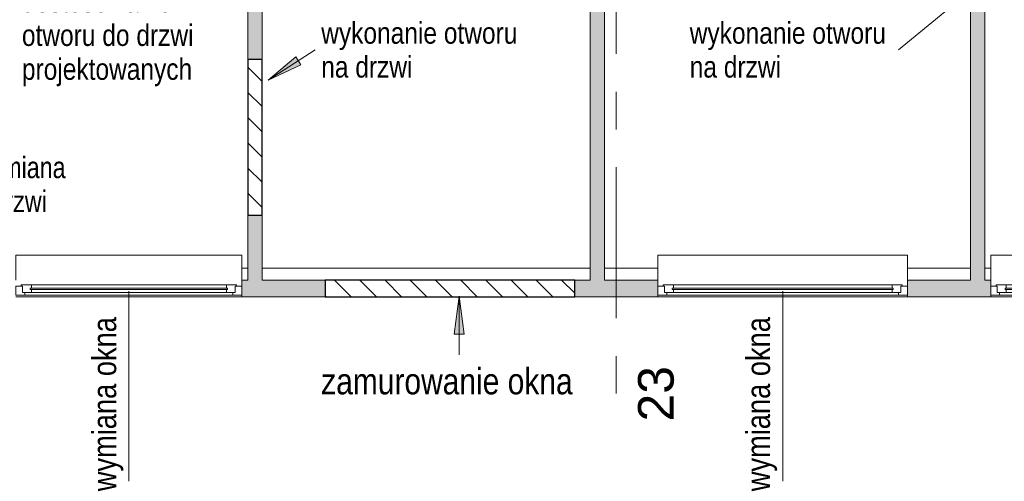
# Model space of a CAD drawing. Header units: centimetres. Extents: x -1403 to 22166, y -8842 to 3590.
# Tile 5 of 23: x -514 to 314, y -47 to 341. Entities that reach past the tile are written whole.
import ezdxf

# ---------------------------------------------------------------- set-up
doc = ezdxf.new("R2010")
doc.units = ezdxf.units.CM
doc.linetypes.add('Oś', pattern=[222.25, 127, -31.75, 31.75, -31.75])
doc.linetypes.add('Wyburzenia', pattern=[35, 20, -15])
for name, color, linetype, lineweight in [('A-DETL', 90, 'Continuous', 25), ('A-DETL-GENF', 92, 'Continuous', 9), ('A-DOOR-IDEN', 31, 'Continuous', 13), ('A-GLAZ', 151, 'Wyburzenia', 9), ('A-GLAZ-IDEN', 152, 'Continuous', 13), ('A-WALL', 113, 'Continuous', 13), ('A-WALL-PATT', 111, 'Continuous', 13), ('G-ANNO-TEXT', 231, 'Continuous', 13), ('S-GRID', 1, 'Continuous', 13), ('S-GRID-IDEN', 1, 'Continuous', 13)]:
    doc.layers.add(name, color=color, linetype=linetype, lineweight=lineweight)
doc.styles.add('Arial Narrow_1', font='ARIALN.TTF', dxfattribs={"height": 0.2})
doc.styles.add('Arial Narrow_2', font='ARIALN.TTF', dxfattribs={"height": 22})
doc.styles.add('Arial Narrow_4', font='ARIALN.TTF', dxfattribs={"width": 0.95, "height": 0.18})
doc.styles.add('Arial Narrow_5', font='ARIALN.TTF', dxfattribs={"height": 18})
doc.styles.add('Arial_1', font='arial.ttf', dxfattribs={"height": 30})
pattern_1 = [(315, (0, 0), (10.6066, 10.6066), [])]

# ---------------------------------------------------------------- blocks, each defined once
blk = doc.blocks.new('Okno - automatyczna etykieta - 210x181 _z parapetem 21 cm_ _nietypowy podział_-2208519-5_piętro III __10_50 m_ - wyburzenia i zamurowania')
at = {"layer": 'A-GLAZ', "color": 7, "linetype": 'Continuous'}
for p, q in [((105, 28), (-105, 28)), ((-105, 26), (-105, 28)), ((-105, 7), (-105, 26)), ((105, 28), (105, 26)), ((105, 26), (105, 7)), ((-105, 2), (-99.5, 2)), ((-105, -5.5), (-105, 2)), ((-100.5, 3), (-92, 3)), ((-100.5, 2), (-100.5, 3)), ((-99.5, 2), (-100.5, 2)), ((-99.5, -3.5), (-99.5, 2)), ((-99.5, 2), (-99.5, -3.5)), ((-93, -0.75), (-93, 0.25)), ((-93, 0.25), (93, 0.25)), ((-93, 0.25), (-93, -0.75)), ((-92, 0.25), (-93, 0.25)), ((-92, 3), (-92, 0.25)), ((92, 3), (-92, 3)), ((92, 3), (100.5, 3)), ((92, 0.25), (92, 3)), ((93, 0.25), (92, 0.25)), ((93, 0.25), (93, -0.75)), ((93, -0.75), (93, 0.25)), ((99.5, 2), (99.5, -3.5)), ((100.5, 2), (99.5, 2)), ((99.5, 2), (105, 2)), ((99.5, -3.5), (99.5, 2)), ((100.5, 3), (100.5, 2)), ((105, 2), (105, -5.5)), ((-97.5, -5.5), (-105, -5.5)), ((-105, -5.5), (105, -5.5)), ((-92, -3.5), (-99.5, -3.5)), ((-99.5, -3.5), (-97.5, -3.5)), ((-97.5, -3.5), (-97.5, -5.5)), ((97.5, -5.5), (-97.5, -5.5)), ((93, -0.75), (-93, -0.75)), ((-93, -0.75), (-92, -0.75)), ((-92, -0.75), (-92, -3.5)), ((92, -3.5), (-92, -3.5)), ((92, -0.75), (93, -0.75)), ((92, -3.5), (92, -0.75)), ((99.5, -3.5), (92, -3.5)), ((97.5, -3.5), (99.5, -3.5)), ((97.5, -5.5), (97.5, -3.5)), ((105, -5.5), (97.5, -5.5))]:
    blk.add_line(p, q, dxfattribs=at)
blk = doc.blocks.new('Okno - automatyczna etykieta - 190x181  _nietypowy podział_-2208509-5_piętro III __10_50 m_ - wyburzenia i zamurowania')
at = {"layer": 'A-GLAZ', "color": 7, "linetype": 'Continuous'}
for p, q in [((-87.5, 5.5), (-95, 5.5)), ((-95, 5.5), (-95, -2)), ((-95, 5.5), (95, 5.5)), ((-82, 3.5), (-89.5, 3.5)), ((-89.5, 3.5), (-89.5, -2)), ((-89.5, -2), (-89.5, 3.5)), ((-89.5, 3.5), (-87.5, 3.5)), ((-87.5, 3.5), (-87.5, 5.5)), ((87.5, 5.5), (-87.5, 5.5)), ((83, 0.75), (-83, 0.75)), ((-83, 0.75), (-83, -0.25)), ((-83, -0.25), (-83, 0.75)), ((-83, 0.75), (-82, 0.75)), ((-82, 0.75), (-82, 3.5)), ((82, 3.5), (-82, 3.5)), ((89.5, 3.5), (82, 3.5)), ((82, 3.5), (82, 0.75)), ((82, 0.75), (83, 0.75)), ((83, -0.25), (83, 0.75)), ((83, 0.75), (83, -0.25)), ((95, 5.5), (87.5, 5.5)), ((87.5, 5.5), (87.5, 3.5)), ((87.5, 3.5), (89.5, 3.5)), ((89.5, -2), (89.5, 3.5)), ((89.5, 3.5), (89.5, -2)), ((95, -2), (95, 5.5)), ((-95, -2), (-89.5, -2)), ((-95, -26), (-95, -7)), ((-89.5, -2), (-90.5, -2)), ((-90.5, -2), (-90.5, -3)), ((-90.5, -3), (-82, -3)), ((-83, -0.25), (83, -0.25)), ((-82, -0.25), (-83, -0.25)), ((-82, -3), (-82, -0.25)), ((82, -3), (-82, -3)), ((82, -0.25), (82, -3)), ((83, -0.25), (82, -0.25)), ((82, -3), (90.5, -3)), ((90.5, -2), (89.5, -2)), ((89.5, -2), (95, -2)), ((90.5, -3), (90.5, -2)), ((95, -7), (95, -26)), ((-95, -28), (-95, -26)), ((-95, -28), (95, -28)), ((95, -26), (95, -28))]:
    blk.add_line(p, q, dxfattribs=at)
blk = doc.blocks.new('etykieta wymiana okna - etykieta okno 1S z hp dół-2316400-5_piętro III __10_50 m_ - wyburzenia i zamurowania')
at = {"layer": 'A-GLAZ-IDEN'}
blk.add_line((0, 1.6477), (0, 0.0485), dxfattribs=at)
at = {"layer": 'A-GLAZ-IDEN', "insert": (-0.3068, 1.4291), "char_height": 0.2, "width": 1.409, "attachment_point": 3, "rotation": 90, "line_spacing_factor": 0.949189, "style": 'Arial Narrow_1'}
blk.add_mtext('\\pxqr,t6.35,12.7,19.05,25.4,31.75,38.1,44.45,50.8,57.15,63.5,69.85,76.2,82.55,88.9,95.25,101.6,107.95,114.3,120.65,127,133.35,139.7,146.05,152.4,158.75,165.1,171.45,177.8,184.15,190.5,196.85,203.2;{wymiana okna}', dxfattribs=at)
blk = doc.blocks.new('Wymiana Drzwi_PG_typ 100 - --2314812-5_piętro III __10_50 m_ - wyburzenia i zamurowania')
at = {"layer": 'A-DOOR-IDEN', "insert": (0.0511, 0.737), "char_height": 0.18, "width": 1.2882, "attachment_point": 5, "rotation": 90, "line_spacing_factor": 0.949189, "style": 'Arial Narrow_4'}
blk.add_mtext('\\pxqc,t6.70278,13.40556,20.10833,26.81111,33.51389,40.21667,46.91944,53.62222,60.325,67.02778,73.73056,80.43333,87.13611,93.83889,100.54167,107.24444,113.94722,120.65,127.35278,134.05556,140.75833,147.46111,154.16389,160.86667,167.56944,174.27222,180.975,187.67778,194.38056,201.08333,207.78611,214.48889;{wymiana\\Pdrzwi}', dxfattribs=at)

msp = doc.modelspace()

# ---------------------------------------------------------------- hatches: boundary and pattern name
at = {"layer": 'A-DETL-GENF', "lineweight": 25}
h = msp.add_hatch(dxfattribs=at)
h.set_pattern_fill('FP_1', color=210, style=0, pattern_type=2)
h.set_pattern_definition(pattern_1)
h.paths.add_polyline_path([(-310.62, 176.83), (-310.62, 307.83), (-322.62, 307.83), (-322.62, 176.83), (-313.35, 176.83)], flags=0)
h = msp.add_hatch(dxfattribs=at)
h.set_pattern_fill('FP_1', color=3, style=0, pattern_type=2)
h.set_pattern_definition(pattern_1)
h.paths.add_polyline_path([(-47.62, 108.33), (-47.62, 122.33), (-257.62, 122.33), (-257.62, 108.33), (-173.31, 108.33)], flags=0)
at = {"layer": 'A-WALL-PATT'}
h = msp.add_hatch(color=9, dxfattribs=at)
h.paths.add_polyline_path([(-22.62, 122.33), (-22.62, 388.33), (-27.62, 388.33), (-27.62, 428.33), (-22.62, 428.33), (-22.62, 465.83), (-34.62, 465.83), (-34.62, 122.33)], flags=0)
h.paths.add_polyline_path([(-22.62, 566.83), (-22.62, 873.33), (-27.62, 873.33), (-27.62, 903.33), (-22.62, 903.33), (-22.62, 908.33), (-34.62, 908.33), (-34.62, 566.83)], flags=0)
h = msp.add_hatch(color=9, dxfattribs=at)
h.paths.add_polyline_path([(-310.62, 122.33), (-310.62, 176.83), (-322.62, 176.83), (-322.62, 122.33), (-317.71, 122.33)], flags=0)
h.paths.add_polyline_path([(-322.62, 307.83), (-310.62, 307.83), (-310.62, 465.83), (-322.62, 465.83), (-322.62, 419.07)], flags=0)
h.paths.add_polyline_path([(-322.62, 610.83), (-310.62, 610.83), (-310.62, 647.83), (-322.62, 647.83), (-322.62, 616.04)], flags=0)
h.paths.add_polyline_path([(-310.62, 757.83), (-310.62, 896.33), (-322.62, 896.33), (-322.62, 757.83)], flags=0)
h = msp.add_hatch(color=9, dxfattribs=at)
h.paths.add_polyline_path([(297.38, 122.33), (297.38, 359.83), (285.38, 359.83), (285.38, 122.33)], flags=0)
h.paths.add_polyline_path([(285.38, 460.83), (297.38, 460.83), (297.38, 466.83), (285.38, 466.83)], flags=0)
h.paths.add_polyline_path([(297.38, 567.83), (297.38, 684.83), (285.38, 684.83), (285.38, 567.83)], flags=0)
h.paths.add_polyline_path([(285.38, 785.83), (297.38, 785.83), (297.38, 797.33), (285.38, 797.33), (285.38, 788.27)], flags=0)
h = msp.add_hatch(color=9, dxfattribs=at)
h.paths.add_polyline_path([(-537.21, 108.33), (-532.62, 108.33), (-532.62, 122.33), (-552.62, 122.33), (-552.62, 108.33)], flags=0)
h.paths.add_polyline_path([(-322.62, 108.33), (-257.62, 108.33), (-257.62, 122.33), (-327.62, 122.33), (-327.62, 108.33)], flags=0)
h.paths.add_polyline_path([(-34.62, 108.33), (22.38, 108.33), (22.38, 122.33), (-47.62, 122.33), (-47.62, 108.33)], flags=0)
h.paths.add_polyline_path([(232.38, 108.33), (302.38, 108.33), (302.38, 122.33), (232.38, 122.33), (232.38, 109.83)], flags=0)
h.paths.add_polyline_path([(492.38, 108.33), (527.38, 108.33), (527.38, 122.33), (492.38, 122.33), (492.38, 109.83)], flags=0)
at = {"layer": 'G-ANNO-TEXT'}
for points in [[(-305.43, 290.44), (-278.05, 303.33), (-282.32, 309.97)], [(-144.83, 108.75), (-149.01, 77), (-140.65, 77)]]:
    msp.add_hatch(color=50, dxfattribs=at).paths.add_polyline_path(points, flags=0)

# ---------------------------------------------------------------- linework, layer by layer
at = {"layer": 'A-DETL'}
for p, q in [((-310.62, 307.83), (-322.62, 307.83)), ((-322.62, 307.83), (-322.62, 176.83)), ((-310.62, 176.83), (-310.62, 307.83)), ((-322.62, 176.83), (-310.62, 176.83)), ((-47.62, 122.33), (-257.62, 122.33)), ((-257.62, 122.33), (-257.62, 108.33)), ((-47.62, 108.33), (-47.62, 122.33)), ((-257.62, 108.33), (-47.62, 108.33))]:
    msp.add_line(p, q, dxfattribs=at)
at = {"layer": 'A-WALL', "lineweight": 9}
for p, q in [((-322.62, 465.83), (-322.62, 307.83)), ((-310.62, 307.83), (-310.62, 465.83)), ((-34.62, 465.83), (-34.62, 122.33)), ((-22.62, 122.33), (-22.62, 388.33)), ((285.38, 359.83), (285.38, 122.33)), ((297.38, 122.33), (297.38, 359.83)), ((-322.62, 176.83), (-322.62, 122.33)), ((-310.62, 122.33), (-310.62, 176.83)), ((-327.62, 132.33), (-322.62, 132.33)), ((-310.62, 132.33), (-34.62, 132.33)), ((-22.62, 132.33), (22.38, 132.33)), ((232.38, 132.33), (285.38, 132.33)), ((297.38, 132.33), (302.38, 132.33)), ((-322.62, 122.33), (-327.62, 122.33)), ((-327.62, 122.33), (-327.62, 117.33)), ((-257.62, 122.33), (-310.62, 122.33)), ((-257.62, 108.33), (-257.62, 122.33)), ((-34.62, 122.33), (-47.62, 122.33)), ((-47.62, 122.33), (-47.62, 108.33)), ((22.38, 122.33), (-22.62, 122.33)), ((22.38, 117.33), (22.38, 122.33)), ((285.38, 122.33), (232.38, 122.33)), ((232.38, 122.33), (232.38, 117.33)), ((302.38, 122.33), (297.38, 122.33)), ((302.38, 117.33), (302.38, 122.33)), ((232.38, 108.33), (-517.62, 108.33)), ((-327.62, 109.83), (-327.62, 108.33)), ((22.38, 108.33), (22.38, 109.83)), ((232.38, 109.83), (232.38, 108.33)), ((1152.38, 108.33), (232.38, 108.33)), ((302.38, 108.33), (302.38, 109.83))]:
    msp.add_line(p, q, dxfattribs=at)
at = {"layer": 'A-WALL'}
for p, q in [((-322.62, 307.83), (-310.62, 307.83)), ((-310.62, 176.83), (-322.62, 176.83))]:
    msp.add_line(p, q, dxfattribs=at)
at = {"layer": 'A-WALL', "color": 1, "linetype": 'Wyburzenia'}
for p, q in [((-322.62, 307.83), (-322.62, 176.83)), ((-310.62, 307.83), (-322.62, 307.83)), ((-310.62, 176.83), (-310.62, 307.83)), ((-322.62, 176.83), (-310.62, 176.83))]:
    msp.add_line(p, q, dxfattribs=at)
at = {"layer": 'G-ANNO-TEXT', "color": 50}
for p, q in [((283.17, 364.07), (224.71, 315.87)), ((-305.43, 290.44), (-265.84, 315.87)), ((-282.32, 309.97), (-305.43, 290.44)), ((-278.05, 303.33), (-282.32, 309.97)), ((-305.43, 290.44), (-278.05, 303.33)), ((-144.83, 108.75), (-149.01, 77)), ((-140.65, 77), (-144.83, 108.75)), ((-144.83, 108.75), (-144.83, 59.63)), ((-149.01, 77), (-140.65, 77))]:
    msp.add_line(p, q, dxfattribs=at)
at = {"layer": 'S-GRID', "linetype": 'Oś'}
msp.add_line((-12.62, 2884.27), (-12.62, 27.13), dxfattribs=at)

# ---------------------------------------------------------------- block references
at = {"layer": 'A-DOOR-IDEN', "xscale": 99.99999999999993, "yscale": 99.99999999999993, "zscale": 99.99999999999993, "rotation": 270.0000000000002}
msp.add_blockref('Wymiana Drzwi_PG_typ 100 - --2314812-5_piętro III __10_50 m_ - wyburzenia i zamurowania', (-588.2, 207.83), dxfattribs=at)
at = {"layer": 'A-GLAZ', "color": 7, "linetype": 'Continuous', "rotation": 180}
for p in [(-422.62, 115.33), (397.38, 115.33)]:
    msp.add_blockref('Okno - automatyczna etykieta - 190x181  _nietypowy podział_-2208509-5_piętro III __10_50 m_ - wyburzenia i zamurowania', p, dxfattribs=at)
at = {"layer": 'A-GLAZ', "color": 7, "linetype": 'Continuous'}
msp.add_blockref('Okno - automatyczna etykieta - 210x181 _z parapetem 21 cm_ _nietypowy podział_-2208519-5_piętro III __10_50 m_ - wyburzenia i zamurowania', (127.38, 115.33), dxfattribs=at)
at = {"layer": 'A-GLAZ-IDEN', "xscale": 99.99999999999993, "yscale": 99.99999999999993, "zscale": 99.99999999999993}
for p in [(-422.62, -51.65), (127.38, -51.65)]:
    msp.add_blockref('etykieta wymiana okna - etykieta okno 1S z hp dół-2316400-5_piętro III __10_50 m_ - wyburzenia i zamurowania', p, dxfattribs=at)

# ---------------------------------------------------------------- texts
at = {"layer": 'G-ANNO-TEXT', "color": 7, "attachment_point": 1, "line_spacing_factor": 0.949189}
for s, insert, char_height, width, style in [('\\pxt7.05556,14.11111,21.16667,28.22222,35.27778,42.33333,49.38889,56.44444,63.5,70.55556,77.61111,84.66667,91.72222,98.77778,105.83333,112.88889,119.94444,127,134.05556,141.11111,148.16667,155.22222,162.27778,169.33333,176.38889,183.44444,190.5,197.55556,204.61111,211.66667,218.72222,225.77778;{dostosowanie otworu do drzwi projektowanych}', (-512.62, 365.73), 18, 179.9, 'Arial Narrow_5'), ('\\pxt7.05556,14.11111,21.16667,28.22222,35.27778,42.33333,49.38889,56.44444,63.5,70.55556,77.61111,84.66667,91.72222,98.77778,105.83333,112.88889,119.94444,127,134.05556,141.11111,148.16667,155.22222,162.27778,169.33333,176.38889,183.44444,190.5,197.55556,204.61111,211.66667,218.72222,225.77778;{wykonanie otworu na drzwi}', (-260.84, 339.13), 18, 170.7, 'Arial Narrow_5'), ('\\pxt7.05556,14.11111,21.16667,28.22222,35.27778,42.33333,49.38889,56.44444,63.5,70.55556,77.61111,84.66667,91.72222,98.77778,105.83333,112.88889,119.94444,127,134.05556,141.11111,148.16667,155.22222,162.27778,169.33333,176.38889,183.44444,190.5,197.55556,204.61111,211.66667,218.72222,225.77778;{wykonanie otworu na drzwi}', (49.16, 339.13), 18, 170.7, 'Arial Narrow_5'), ('\\pxt5.77273,11.54545,17.31818,23.09091,28.86364,34.63636,40.40909,46.18182,51.95455,57.72727,63.5,69.27273,75.04545,80.81818,86.59091,92.36364,98.13636,103.90909,109.68182,115.45455,121.22727,127,132.77273,138.54545,144.31818,150.09091,155.86364,161.63636,167.40909,173.18182,178.95455,184.72727;{zamurowanie okna }', (-260.84, 48.3), 22, 232.2, 'Arial Narrow_2')]:
    msp.add_mtext(s, dxfattribs=dict(at, insert=insert, char_height=char_height, width=width, style=style))
at = {"layer": 'S-GRID-IDEN', "insert": (20.88, 26.79), "char_height": 30, "width": 48.3, "attachment_point": 5, "rotation": 90, "line_spacing_factor": 0.936439, "style": 'Arial_1'}
msp.add_mtext('\\pxqc,t4.23333,8.46667,12.7,16.93333,21.16667,25.4,29.63333,33.86667,38.1,42.33333,46.56667,50.8,55.03333,59.26667,63.5,67.73333,71.96667,76.2,80.43333,84.66667,88.9,93.13333,97.36667,101.6,105.83333,110.06667,114.3,118.53333,122.76667,127,131.23333,135.46667;{23}', dxfattribs=at)

doc.saveas('drawing.dxf')
